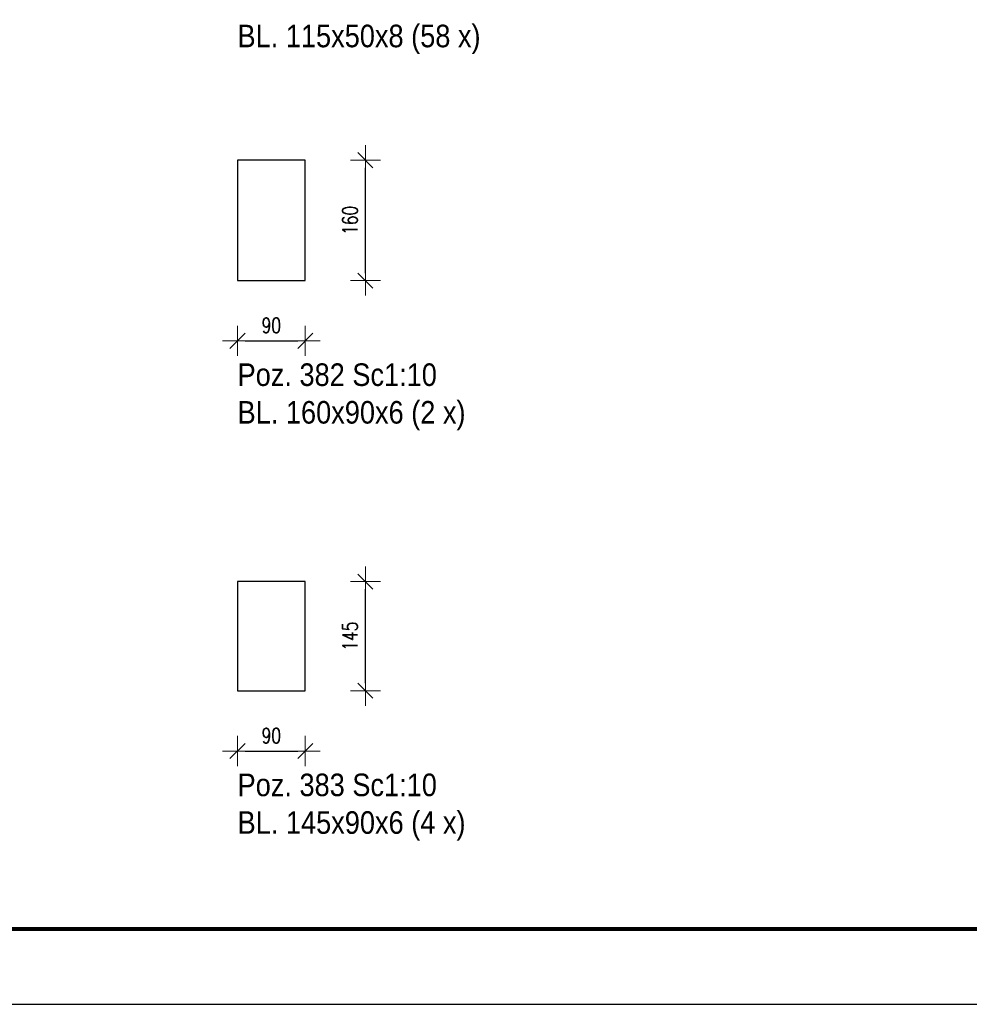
# Model space of a CAD drawing. Header units: millimetres. Extents: x -101 to 461, y 7003 to 7376.
# Tile 6 of 10: x 203 to 329, y 7003 to 7134. Entities that reach past the tile are written whole.
import ezdxf

# ---------------------------------------------------------------- set-up
doc = ezdxf.new("R2010")
doc.units = ezdxf.units.MM
doc.header["$LTSCALE"] = 10
doc.layers.add('_FORMATKA', color=8, linetype='Continuous', plot=False)
for name, color, linetype, lineweight in [('_RAMKA', 7, 'Continuous', 35), ('PS_DIM', 4, 'Continuous', 13), ('PS_Plate', 35, 'Continuous', 30), ('PS_SOLID', 7, 'Continuous', 30), ('PS_TEXT', 3, 'Continuous', 18)]:
    doc.layers.add(name, color=color, linetype=linetype, lineweight=lineweight)
doc.styles.add('gil', font='txt', dxfattribs={"width": 0.9})
doc.styles.add('simplex', font='simplex.shx', dxfattribs={"width": 0.75})
doc.dimstyles.new('1_10_PRZ_DS1-LS10', dxfattribs={"dimtxt": 2, "dimasz": 1, "dimexe": 2, "dimexo": 5, "dimgap": 1, "dimtad": 1, "dimdec": 0, "dimlfac": 10, "dimtxsty": 'simplex', "dimblk": 'dimznak', "dimcen": 2, "dimse1": 1, "dimse2": 1, "dimclrt": 3, "dimadec": 1, "dimazin": 0, "dimtfac": 1, "dimtdec": 0, "dimtix": 1, "dimtmove": 2, "dimatfit": 3, "dimldrblk": 'dim-grot', "dimfxl": 1, "dimarcsym": 0})

# ---------------------------------------------------------------- blocks, each defined once
blk = doc.blocks.new('*U273')
at = {"layer": '_FORMATKA', "lineweight": -3}
blk.add_lwpolyline([(-550, 0), (0, 0), (0, 297), (-550, 297)], close=True, dxfattribs=at)
at = {"layer": '_RAMKA', "lineweight": -3, "const_width": 0.5}
blk.add_lwpolyline([(-520, 10), (-10, 10), (-10, 287), (-520, 287)], close=True, dxfattribs=at)
blk = doc.blocks.new('dim-grot')
blk.add_hatch(color=256).paths.add_polyline_path([(0, 0), (-2, 0.5), (-2, -0.5)])
blk.add_lwpolyline([(0, 0), (-2, 0.5), (-2, -0.5), (0, 0)])
blk = doc.blocks.new('dimznak')
at = {"color": 0}
for points in [[(0, 2), (0, -2)], [(-2, 0), (2, 0)]]:
    blk.add_lwpolyline(points, dxfattribs=at)
at = {"color": 2}
blk.add_lwpolyline([(1, 1), (-1, -1)], dxfattribs=at)
blk = doc.blocks.new('*X24')
at = {"layer": 'PS_SOLID', "color": 7, "linetype": 'Continuous'}
for p, q in [((4.5, 8), (-4.5, 8)), ((-4.5, 8), (-4.5, -8)), ((4.5, -8), (4.5, 8)), ((-4.5, -8), (4.5, -8))]:
    blk.add_line(p, q, dxfattribs=at)
blk = doc.blocks.new('*X25')
at = {"layer": 'PS_SOLID', "color": 7, "linetype": 'Continuous'}
for p, q in [((4.5, 7.25), (-4.5, 7.25)), ((-4.5, 7.25), (-4.5, -7.25)), ((4.5, -7.25), (4.5, 7.25)), ((-4.5, -7.25), (4.5, -7.25))]:
    blk.add_line(p, q, dxfattribs=at)
blk = doc.blocks.new('*X319')
at = {"color": 3, "style": 'gil', "width": 0.9}
for s, p in [('Poz. 382 Sc1:10', (255.63, 7085.35)), ('BL. 160x90x6 (2 x)', (255.63, 7080.35))]:
    blk.add_text(s, height=3, dxfattribs=at).set_placement(p)
blk = doc.blocks.new('*X320')
at = {"color": 3, "style": 'gil', "width": 0.9}
for s, p in [('Poz. 383 Sc1:10', (255.63, 7030.85)), ('BL. 145x90x6 (4 x)', (255.63, 7025.85))]:
    blk.add_text(s, height=3, dxfattribs=at).set_placement(p)

msp = doc.modelspace()

# ---------------------------------------------------------------- block references
at = {"layer": 'PS_DIM'}
msp.add_blockref('*U273', (454.63, 7003.2), dxfattribs=at)
at = {"layer": 'PS_Plate'}
for name, p in [('*X24', (236.3, 7107.35)), ('*X25', (236.3, 7052.1))]:
    msp.add_blockref(name, p, dxfattribs=at)
at = {"layer": 'PS_TEXT'}
for name in ['*X319', '*X320']:
    msp.add_blockref(name, (-23.82, 0), dxfattribs=at)

# ---------------------------------------------------------------- texts
at = {"color": 3, "style": 'gil', "width": 0.9}
msp.add_text('BL. 115x50x8 (58 x)', height=3, dxfattribs=at).set_placement((231.8, 7130.35))

# ---------------------------------------------------------------- dimensions: what is measured, and where the dimension line sits
at = {"layer": 'PS_DIM'}
for base, p1, p2, location, text in [((248.8, 7115.35), (240.8, 7099.35), (240.8, 7115.35), (246.76, 7107.35), '160'), ((248.8, 7059.35), (240.8, 7044.85), (240.8, 7059.35), (246.76, 7052.1), '145')]:
    msp.add_linear_dim(base=base, p1=p1, p2=p2, angle=90, location=location, text=text, dimstyle='1_10_PRZ_DS1-LS10', dxfattribs=at).render()
for base, p1, p2, location in [((240.8, 7091.35), (231.8, 7099.35), (240.8, 7099.35), (236.3, 7093.39)), ((240.8, 7036.85), (231.8, 7044.85), (240.8, 7044.85), (236.3, 7038.89))]:
    msp.add_linear_dim(base=base, p1=p1, p2=p2, location=location, text='90', dimstyle='1_10_PRZ_DS1-LS10', dxfattribs=at).render()

doc.saveas('drawing.dxf')
